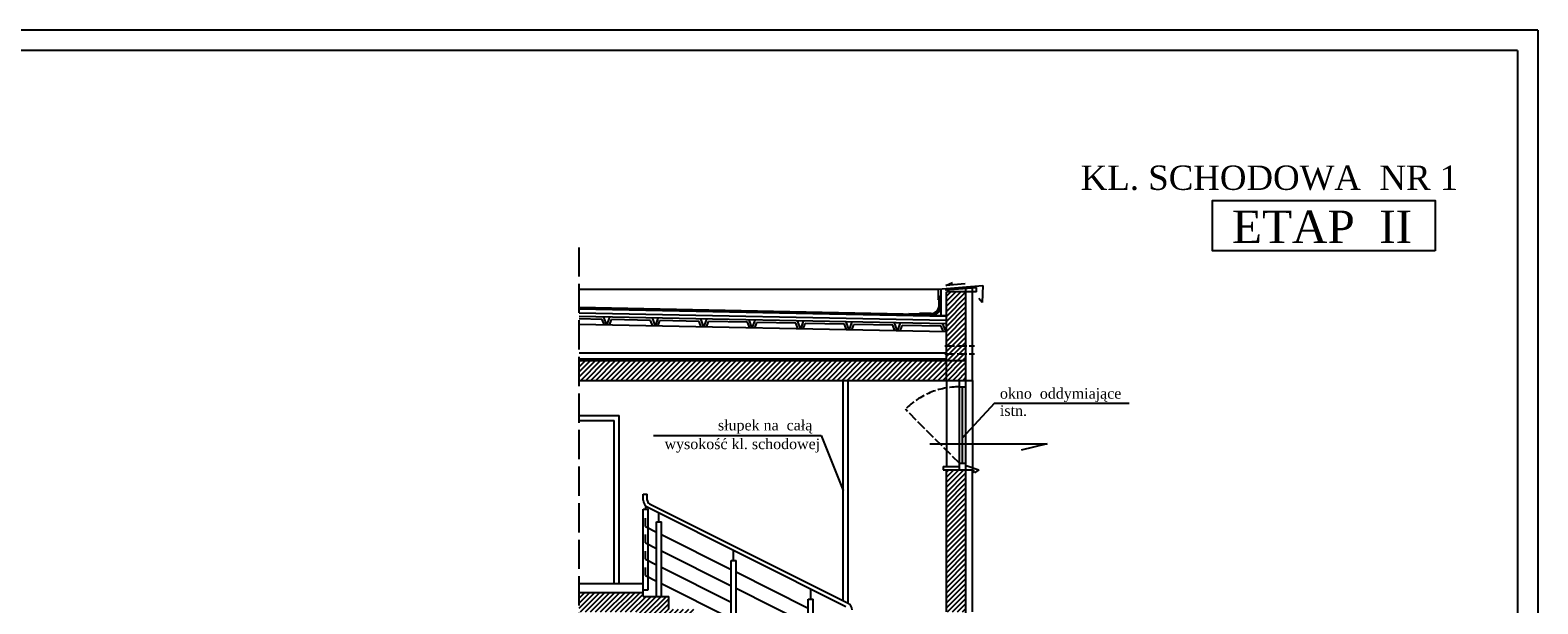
# Model space of a CAD drawing. Extents: x -4334 to 79223, y -1882 to 29514.
# Tile 49 of 60: x 53181 to 55036, y 10325 to 11031. Entities that reach past the tile are written whole.
import ezdxf

# ---------------------------------------------------------------- set-up
doc = ezdxf.new("R2010")
doc.units = 0
doc.header["$MEASUREMENT"] = 0
doc.linetypes.add('ACAD_ISO02W100', pattern=[15, 12, -3])
for name, color, linetype in [('CIENKIE', 251, 'CONTINUOUS'), ('NAPIS', 251, 'CONTINUOUS'), ('PRZERYW', 251, 'ACAD_ISO02W100'), ('SCIANY', 251, 'CONTINUOUS'), ('urzadzenia', 251, 'CONTINUOUS')]:
    doc.layers.add(name, color=color, linetype=linetype)
doc.styles.add('NEWROMAN', font='TIMES.TTF')

msp = doc.modelspace()

# ---------------------------------------------------------------- hatches: boundary and pattern name
at = {"layer": 'urzadzenia', "ltscale": 3}
h = msp.add_hatch(dxfattribs=at)
h.set_pattern_fill('ANSI31', color=256, scale=35, style=0)
h.set_pattern_definition([(45, (18369.381, 16886.3514), (-3.09359217, 3.09359217), [])])
h.paths.add_polyline_path([(53856.6, 10623.7), (53856.6, 10599.7), (54308.56, 10599.7), (54308.56, 10623.7)])
h.paths.add_polyline_path([(54308.56, 10599.7), (54332.56, 10599.7), (54332.56, 10623.7), (54308.56, 10623.7)])
h.paths.add_polyline_path([(54332.56, 10623.7), (54332.56, 10632.32), (54308.56, 10632.32), (54308.56, 10623.7)])
h.paths.add_polyline_path([(54332.56, 10632.32), (54332.56, 10642.32), (54308.56, 10642.32), (54308.56, 10632.32)])
h.paths.add_polyline_path([(54308.56, 10642.32), (54332.56, 10642.32), (54332.56, 10708.68), (54308.56, 10708.68)])
h.paths.add_polyline_path([(54332.56, 10489.7), (54308.56, 10489.7), (54308.56, 10314.7), (54332.56, 10314.7)])
h.paths.add_polyline_path([(54308.56, 10029.7), (54332.56, 10029.7), (54332.56, 10234.7), (54308.56, 10234.7)])
h.paths.add_polyline_path([(54308.56, 10172.2), (54308.56, 10207.2), (54188.56, 10207.2), (54188.56, 10223.04), (54156.94, 10223.04), (54156.94, 10238.87), (54125.31, 10238.87), (54125.31, 10254.71), (54093.69, 10254.71), (54093.69, 10270.54), (54062.06, 10270.54), (54062.06, 10286.37), (54030.44, 10286.37), (54030.44, 10302.2), (53998.81, 10302.2), (53998.81, 10318.04), (53967.19, 10318.04), (53967.19, 10333.87), (53935.56, 10333.87), (53935.56, 10338.7), (53918.58, 10338.7), (53962.1, 10298.22), (54078.53, 10239.93), (54172.56, 10192.85), (54172.56, 10172.2)])
h.paths.add_polyline_path([(53871.39, 10338.7), (53886.64, 10314.7), (53929.17, 10314.7), (53962.1, 10298.22), (53918.58, 10338.7)])
h.paths.add_polyline_path([(53886.64, 10314.7), (53871.39, 10338.7), (53856.6, 10338.7), (53856.6, 10314.7)])

# ---------------------------------------------------------------- linework, layer by layer
at = {"layer": 'CIENKIE', "ltscale": 3}
for p, q in [((55036.37, 11030.68), (50866.93, 11030.68)), ((55036.37, 11030.68), (55036.37, 8930.68)), ((55011.37, 11005.68), (51066.93, 11005.68)), ((55011.37, 11005.68), (55011.37, 9205.68)), ((54298.6, 10711.37), (53856.6, 10711.37)), ((54298.6, 10711.92), (54353.6, 10716.34)), ((54298.6, 10711.92), (54298.6, 10698.63)), ((54307.06, 10711.03), (54345.56, 10714.12)), ((54307.94, 10716.32), (54316.28, 10720.02)), ((54331.56, 10718.63), (54307.94, 10716.32)), ((54332.56, 9403.97), (54332.56, 10714.65)), ((54353.6, 10716.34), (54352.65, 10695.57)), ((54308.54, 10678.22), (53856.6, 10687.26)), ((54298.6, 10698.63), (54301.17, 10703.51)), ((54301.1, 10696.89), (54301.1, 10690.23)), ((54352.65, 10695.57), (54348.6, 10700.37)), ((54308.44, 10673.22), (53856.6, 10682.26)), ((54308.36, 10669.22), (53856.6, 10678.26)), ((53885.06, 10674.69), (53856.6, 10675.26)), ((54308.16, 10659.22), (53856.6, 10668.25)), ((53887.73, 10667.63), (53885.06, 10674.69)), ((53890.96, 10667.57), (53887.15, 10677.65)), ((53890.96, 10667.57), (53894.47, 10677.5)), ((53894.12, 10667.5), (53896.58, 10674.46)), ((53944.66, 10673.49), (53896.58, 10674.46)), ((53947.33, 10666.44), (53944.66, 10673.49)), ((53950.56, 10666.38), (53946.75, 10676.45)), ((53950.56, 10666.38), (53954.07, 10676.31)), ((53953.72, 10666.31), (53956.18, 10673.26)), ((54004.26, 10672.3), (53956.18, 10673.26)), ((54006.93, 10665.25), (54004.26, 10672.3)), ((54010.16, 10665.18), (54006.35, 10675.26)), ((54010.16, 10665.18), (54013.67, 10675.12)), ((54013.32, 10665.12), (54015.78, 10672.07)), ((54063.86, 10671.11), (54015.78, 10672.07)), ((54066.53, 10664.06), (54063.86, 10671.11)), ((54069.76, 10663.99), (54065.95, 10674.07)), ((54069.76, 10663.99), (54073.27, 10673.92)), ((54072.92, 10663.93), (54075.38, 10670.88)), ((54123.46, 10669.92), (54075.38, 10670.88)), ((54126.13, 10662.86), (54123.46, 10669.92)), ((54129.36, 10662.8), (54125.55, 10672.88)), ((54129.36, 10662.8), (54132.87, 10672.73)), ((54132.52, 10662.74), (54134.98, 10669.69)), ((54183.06, 10668.73), (54134.98, 10669.69)), ((54185.73, 10661.67), (54183.06, 10668.73)), ((54188.96, 10661.61), (54185.15, 10671.69)), ((54188.96, 10661.61), (54192.47, 10671.54)), ((54192.12, 10661.54), (54194.58, 10668.5)), ((54242.66, 10667.53), (54194.58, 10668.5)), ((54245.33, 10660.48), (54242.66, 10667.53)), ((54248.56, 10660.42), (54244.75, 10670.49)), ((54248.56, 10660.42), (54252.07, 10670.35)), ((54276.82, 10680.59), (54292.92, 10680.59)), ((54308.16, 10659.22), (54304.35, 10669.3)), ((54251.72, 10660.35), (54254.18, 10667.3)), ((54302.26, 10666.34), (54254.18, 10667.3)), ((54304.93, 10659.29), (54302.26, 10666.34)), ((54308.56, 10625.7), (53856.6, 10625.7)), ((54332.56, 10623.7), (53856.6, 10623.7)), ((54181.56, 10328.63), (54181.56, 10599.7)), ((54187.56, 10325.62), (54187.56, 10599.7)), ((54308.56, 10599.7), (54308.56, 10493.7)), ((54324.56, 10489.7), (54324.56, 10599.7)), ((54340.56, 10599.7), (54340.56, 10489.7)), ((54324.56, 10591.7), (54332.56, 10591.7)), ((54328.56, 10497.7), (54328.56, 10591.7)), ((53856.6, 10556.45), (53905.94, 10556.45)), ((53905.94, 10350.45), (53905.94, 10556.45)), ((54367.72, 10571.43), (54327.78, 10528.33)), ((54367.72, 10571.43), (54533.39, 10571.43)), ((53856.6, 10550.45), (53899.94, 10550.45)), ((53899.94, 10350.45), (53899.94, 10550.45)), ((53948.06, 10531.8), (54154.45, 10531.8)), ((54154.45, 10531.8), (54181.56, 10464.17)), ((54288.15, 10521.64), (54432.71, 10521.64)), ((54432.71, 10521.64), (54400.46, 10513.86)), ((54304.56, 10493.7), (54324.56, 10493.7)), ((54304.56, 10493.7), (54304.56, 10489.7)), ((54324.56, 10497.7), (54332.56, 10497.7)), ((54332.78, 10495.1), (54348.5, 10489.41)), ((54343.15, 10486.07), (54342.11, 10489.3)), ((54348.5, 10489.41), (54343.15, 10486.07)), ((53935.56, 10452.37), (53935.56, 10459.7)), ((53935.56, 10459.7), (53940.56, 10459.7)), ((53938.56, 10441.25), (53938.56, 10445.23)), ((53940.56, 10452.37), (53940.56, 10459.7)), ((53943.32, 10447.9), (54187.04, 10325.89)), ((53935.56, 10441.25), (53941.56, 10441.25)), ((53935.56, 10349.7), (53935.56, 10441.25)), ((53938.28, 10419.75), (53938.28, 10430.26)), ((53941.09, 10443.43), (54184.8, 10321.42)), ((53941.56, 10342.06), (53941.56, 10441.25)), ((53954.94, 10425.41), (53954.94, 10436.5)), ((53938.28, 10419.75), (53951.94, 10412.91)), ((53938.28, 10399.62), (53938.28, 10409.89)), ((53951.94, 10333.87), (53951.94, 10425.41)), ((53951.94, 10425.41), (53957.94, 10425.41)), ((53957.94, 10333.87), (53957.94, 10425.41)), ((53957.94, 10409.91), (54043.81, 10366.92)), ((53938.28, 10399.62), (53951.94, 10392.79)), ((53938.28, 10379.49), (53938.28, 10389.63)), ((53957.94, 10389.78), (54043.81, 10346.79)), ((54046.81, 10377.91), (54046.81, 10390.74)), ((53938.28, 10379.49), (53951.94, 10372.66)), ((54043.81, 10286.37), (54043.81, 10377.91)), ((54043.81, 10377.91), (54049.81, 10377.91)), ((54049.81, 10286.37), (54049.81, 10377.91)), ((53938.28, 10359.36), (53938.28, 10369.48)), ((53938.28, 10359.36), (53951.94, 10352.53)), ((53957.94, 10369.65), (54043.81, 10326.66)), ((54049.81, 10363.91), (54138.69, 10319.42)), ((53856.6, 10338.7), (53935.56, 10338.7)), ((53935.56, 10342.06), (53941.56, 10342.06)), ((53957.94, 10349.52), (54043.81, 10306.53)), ((54049.81, 10343.78), (54138.69, 10299.29)), ((54141.69, 10330.41), (54141.69, 10343.24)), ((54138.69, 10330.41), (54144.69, 10330.41)), ((54138.69, 10238.87), (54138.69, 10330.41)), ((54144.69, 10238.87), (54144.69, 10330.41))]:
    msp.add_line(p, q, dxfattribs=at)
at = {"layer": 'CIENKIE'}
msp.add_lwpolyline([(54910.19, 10759.11), (54636.01, 10759.11), (54636.01, 10821.18), (54910.19, 10821.18)], close=True, dxfattribs=at)
at = {"layer": 'CIENKIE', "ltscale": 3}
for centre, radius, start, end in [((54292.09, 10689.58), 9.04, 275.29261, 4.11107), ((53945.56, 10452.37), 10, 180, 243.40524), ((53945.56, 10452.37), 5, 180, 243.40524), ((54182.56, 10316.94), 10, 1.44681, 63.40524)]:
    msp.add_arc(centre, radius, start, end, dxfattribs=at)
at = {"layer": 'PRZERYW', "ltscale": 3}
msp.add_line((53856.6, 9152.61), (53856.6, 10763.28), dxfattribs=at)
at = {"layer": 'PRZERYW'}
for p, q in [((54306.76, 10642.32), (54342.99, 10642.32)), ((54306.76, 10632.32), (54342.99, 10632.32)), ((54308.56, 10624.7), (53856.6, 10624.7)), ((54324.56, 10497.7), (54258.09, 10564.17))]:
    msp.add_line(p, q, dxfattribs=at)
msp.add_arc((54324.56, 10497.7), 94, 90, 135, dxfattribs=at)
at = {"layer": 'SCIANY', "ltscale": 3}
for p, q in [((54345.56, 10708.68), (54308.56, 10708.68)), ((54308.56, 10599.7), (54308.56, 10708.68)), ((54340.56, 10599.7), (54340.56, 10713.68)), ((54345.56, 10708.68), (54345.56, 10714.12)), ((54275.53, 10680.78), (53856.6, 10689.16)), ((54185.84, 10681.93), (54125.2, 10683.15)), ((53856.6, 10599.7), (54340.56, 10599.7)), ((54304.56, 10489.7), (54340.56, 10489.7)), ((54308.56, 10314.7), (54308.56, 10489.7)), ((54340.56, 10314.7), (54340.56, 10489.7)), ((53856.6, 10349.7), (53935.56, 10349.7)), ((53935.56, 10333.87), (53935.56, 10349.7)), ((53935.56, 10333.87), (53967.19, 10333.87)), ((53967.19, 10318.04), (53967.19, 10333.87))]:
    msp.add_line(p, q, dxfattribs=at)
at = {"layer": 'urzadzenia', "ltscale": 3}
for p, q in [((54302.06, 10679.35), (54302.06, 10711.03)), ((54308.56, 10679.22), (53856.6, 10688.26)), ((54308.56, 10678.72), (53856.6, 10687.76)), ((54299.25, 10701.17), (54299.25, 10690.32)), ((54301.23, 10703.37), (54300.25, 10700.97)), ((54300.25, 10700.97), (54300.25, 10691.22)), ((54274.3, 10681.29), (54262.41, 10681.5)), ((54276.16, 10681.94), (54274.3, 10681.29)), ((54276.16, 10681.29), (54275.43, 10680.7)), ((54289.86, 10681.94), (54276.16, 10681.94)), ((54288.55, 10681.29), (54276.16, 10681.29))]:
    msp.add_line(p, q, dxfattribs=at)
at = {"layer": 'urzadzenia', "ltscale": 15}
msp.add_line((54308.56, 10633.2), (53856.6, 10633.2), dxfattribs=at)
at = {"layer": 'urzadzenia', "ltscale": 3}
for centre, radius, start, end in [((54290.15, 10691.25), 10.09, 260.83782, 0.18184), ((54289.43, 10691.87), 9.94, 267.53559, 351.31471)]:
    msp.add_arc(centre, radius, start, end, dxfattribs=at)

# ---------------------------------------------------------------- texts
at = {"layer": 'NAPIS', "ltscale": 3, "style": 'NEWROMAN'}
for s, height, p in [('KL. SCHODOWA  NR 1', 30, (54473.91, 10834.08)), ('ETAP  II', 40, (54660.05, 10768.67)), ('okno  oddymiające', 13, (54374.49, 10577.13)), ('istn.', 13, (54374.49, 10556.01)), ('słupek na  całą  ', 13, (54027.49, 10538.11)), ('  wysokość kl. schodowej', 13, (53951.99, 10515.03))]:
    msp.add_text(s, height=height, dxfattribs=at).set_placement(p)

doc.saveas('drawing.dxf')
